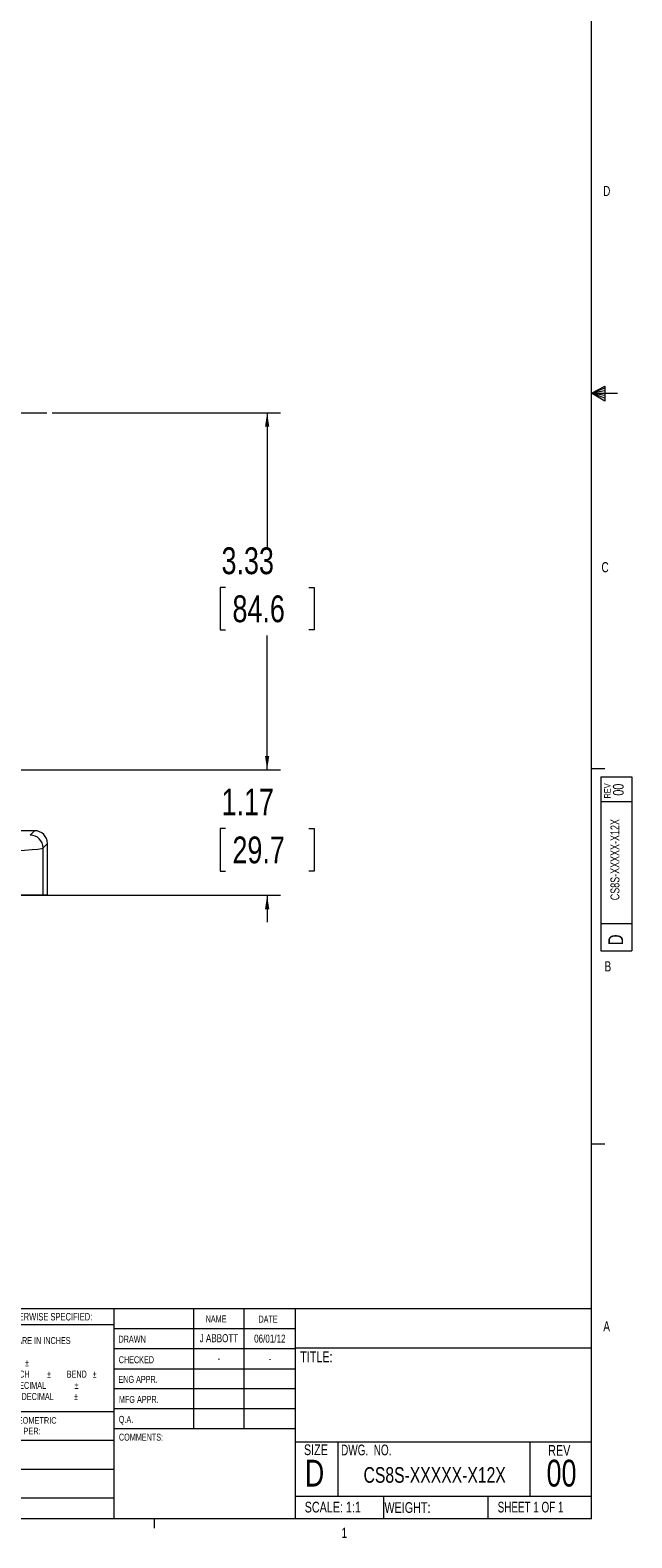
# Model space of a CAD drawing. Header units: inches. Extents: x 0.3 to 33.9, y 0.2 to 21.6.
# Tile 12 of 17: x 28.3 to 33.9, y 0.2 to 14.3. Entities that reach past the tile are written whole.
import ezdxf

# ---------------------------------------------------------------- set-up
doc = ezdxf.new("R2010")
doc.units = ezdxf.units.IN
doc.header["$MEASUREMENT"] = 0
doc.layers.add('SLD-0', color=7, linetype='Continuous', lineweight=15)
doc.styles.add('SLDTEXTSTYLE0', font='TXT', dxfattribs={"width": 0.75})
doc.styles.add('SLDTEXTSTYLE1', font='TXT', dxfattribs={"width": 0.6875})
doc.styles.add('SLDTEXTSTYLE2', font='TXT', dxfattribs={"width": 0.694444})
doc.dimstyles.new('SLDDIMSTYLE0', dxfattribs={"dimtxt": 0.25, "dimasz": 0.13, "dimexe": 0, "dimexo": 0.0625, "dimgap": 0.0625, "dimtad": 0, "dimtih": 1, "dimtoh": 1, "dimrnd": 1e-09, "dimzin": 12, "dimdsep": 46, "dimtxsty": 'SLDTEXTSTYLE0', "dimsah": 1, "dimcen": 0.09, "dimadec": 0, "dimazin": 3, "dimtfac": 1, "dimtmove": 0, "dimatfit": 0, "dimfxl": 1, "dimfrac": 2, "dimtolj": 1, "dimtzin": 12, "dimarcsym": 0})
doc.dimstyles.new('SLDDIMSTYLE1', dxfattribs={"dimtxt": 0.25, "dimasz": 0.13, "dimexe": 0, "dimexo": 0.0625, "dimgap": 0.0625, "dimtad": 0, "dimtih": 1, "dimtoh": 1, "dimrnd": 1e-09, "dimzin": 12, "dimdsep": 46, "dimtxsty": 'SLDTEXTSTYLE0', "dimsah": 1, "dimcen": 0.09, "dimadec": 0, "dimazin": 3, "dimtfac": 1, "dimtofl": 0, "dimtmove": 0, "dimatfit": 3, "dimfxl": 1, "dimfrac": 2, "dimtolj": 1, "dimtzin": 12, "dimarcsym": 0})

# ---------------------------------------------------------------- blocks, each defined once
blk = doc.blocks.new('SW_NOTE_0')
at = {"color": 0, "linetype": 'Continuous', "lineweight": 0, "char_height": 0.06, "attachment_point": 1, "style": 'SLDTEXTSTYLE0'}
for s, insert in [('INTERPRET GEOMETRIC', (0, 0.077)), ('TOLERANCING PER:', (0, -0.022))]:
    blk.add_mtext(s, dxfattribs=dict(at, insert=insert))
blk = doc.blocks.new('SW_NOTE_1')
at = {"color": 0, "linetype": 'Continuous', "lineweight": 0, "char_height": 0.065, "attachment_point": 1, "style": 'SLDTEXTSTYLE0'}
for s, insert in [('DIMENSIONS ARE IN INCHES', (0, 0.084)), ('TOLERANCES:', (0, -0.021)), ('FRACTIONAL', (0, -0.125)), ('%%p', (0.518, -0.125)), ('ANGULAR: MACH', (0, -0.229)), ('%%p', (0.723, -0.229)), ('BEND', (0.907, -0.229)), ('%%p', (1.148, -0.229)), ('TWO PLACE DECIMAL', (0, -0.334)), ('%%p', (0.979, -0.334)), ('THREE PLACE DECIMAL', (0, -0.438)), ('%%p', (0.974, -0.438))]:
    blk.add_mtext(s, dxfattribs=dict(at, insert=insert))
blk = doc.blocks.new('_D')
at = {"layer": 'SLD-0'}
for p, q in [((30.502, 7.398), (30.502, 7.648)), ((26.428, 7.398), (30.627, 7.398)), ((30.115, 6.85), (30.065, 6.85)), ((30.065, 6.85), (30.065, 6.453)), ((30.889, 6.85), (30.94, 6.85)), ((30.94, 6.85), (30.94, 6.453)), ((30.065, 6.453), (30.115, 6.453)), ((30.94, 6.453), (30.889, 6.453)), ((26.465, 6.228), (30.627, 6.228)), ((30.502, 6.228), (30.502, 5.978))]:
    blk.add_line(p, q, dxfattribs=at)
for points in [[(30.502, 7.398), (30.522, 7.528), (30.482, 7.528)], [(30.502, 6.228), (30.482, 6.098), (30.522, 6.098)]]:
    blk.add_solid(points, dxfattribs=at)
at = {"layer": 'SLD-0', "char_height": 0.25, "attachment_point": 1, "style": 'SLDTEXTSTYLE0'}
for s, insert in [('1.17', (30.077, 7.223, -1.433)), ('29.7', (30.179, 6.776, -1.433))]:
    blk.add_mtext(s, dxfattribs=dict(at, insert=insert))
blk = doc.blocks.new('_D_1')
at = {"layer": 'SLD-0'}
for p, q in [((28.499, 10.728), (30.627, 10.728)), ((30.502, 10.728), (30.502, 9.474)), ((30.115, 9.1), (30.065, 9.1)), ((30.065, 9.1), (30.065, 8.703)), ((30.889, 9.1), (30.94, 9.1)), ((30.94, 9.1), (30.94, 8.703)), ((30.065, 8.703), (30.115, 8.703)), ((30.502, 7.398), (30.502, 8.652)), ((30.94, 8.703), (30.889, 8.703)), ((26.428, 7.398), (30.627, 7.398))]:
    blk.add_line(p, q, dxfattribs=at)
for points in [[(30.502, 10.728), (30.482, 10.598), (30.522, 10.598)], [(30.502, 7.398), (30.522, 7.528), (30.482, 7.528)]]:
    blk.add_solid(points, dxfattribs=at)
at = {"layer": 'SLD-0', "char_height": 0.25, "attachment_point": 1, "style": 'SLDTEXTSTYLE0'}
for s, insert in [('3.33', (30.077, 9.473, -1.433)), ('84.6', (30.179, 9.025, -1.433))]:
    blk.add_mtext(s, dxfattribs=dict(at, insert=insert))
blk = doc.blocks.new('SW_CENTERMARKSYMBOL_0')
at = {"layer": 'SLD-0', "color": 0}
for p, q in [((0, 1), (0, 3.456)), ((0, 0), (0, 0.5)), ((-1, 0), (-3.456, 0)), ((0, 0), (-0.5, 0)), ((0, 0), (0, -0.5)), ((0, 0), (0.5, 0)), ((1, 0), (3.456, 0)), ((0, -1), (0, -3.456))]:
    blk.add_line(p, q, dxfattribs=at)

msp = doc.modelspace()

# ---------------------------------------------------------------- linework, layer by layer
at = {"color": 7, "linetype": 'Continuous', "lineweight": 0}
for p, q in [((33.523, 0.411), (33.523, 21.411)), ((33.523, 10.911), (33.647, 10.976)), ((33.647, 10.976), (33.647, 10.837)), ((33.647, 10.958), (33.523, 10.911)), ((33.647, 10.934), (33.523, 10.911)), ((33.647, 10.891), (33.523, 10.911)), ((33.647, 10.865), (33.523, 10.911)), ((33.647, 10.837), (33.523, 10.911)), ((33.523, 10.911), (33.766, 10.911)), ((33.523, 7.411), (33.648, 7.411)), ((33.61, 7.332), (33.9, 7.332)), ((33.61, 7.332), (33.61, 5.709)), ((33.9, 7.332), (33.9, 5.709)), ((33.9, 7.099), (33.61, 7.099)), ((33.61, 5.965), (33.9, 5.965)), ((33.61, 5.709), (33.9, 5.709)), ((33.523, 3.911), (33.648, 3.911)), ((25.714, 2.375), (33.523, 2.375)), ((29.073, 2.375), (29.073, 0.411)), ((29.817, 2.375), (29.817, 1.25)), ((30.285, 2.375), (30.285, 1.25)), ((30.764, 2.375), (30.764, 0.411)), ((29.073, 2.221), (27.691, 2.221)), ((29.073, 2.187), (30.764, 2.187)), ((29.073, 2), (30.764, 2)), ((30.764, 2.008), (33.523, 2.008)), ((29.073, 1.812), (30.764, 1.812)), ((30.764, 1.625), (29.073, 1.625)), ((27.691, 1.414), (29.073, 1.414)), ((30.764, 1.437), (29.073, 1.437)), ((27.691, 1.144), (29.073, 1.144)), ((30.764, 1.25), (29.073, 1.25)), ((30.764, 1.13), (33.523, 1.13)), ((31.16, 1.13), (31.16, 0.623)), ((32.951, 1.13), (32.951, 0.623)), ((27.691, 0.874), (29.073, 0.874)), ((25.714, 0.607), (29.073, 0.607)), ((30.764, 0.623), (33.523, 0.623)), ((31.587, 0.623), (31.587, 0.411)), ((32.559, 0.623), (32.559, 0.411)), ((33.523, 0.411), (0.523, 0.411)), ((29.448, 0.411), (29.448, 0.326))]:
    msp.add_line(p, q, dxfattribs=at)
at = {"color": 7, "linetype": 'Continuous', "lineweight": 15}
for p, q in [((28.335, 6.83), (26.678, 6.83)), ((28.335, 6.83), (28.294, 6.789)), ((28.414, 6.669), (28.455, 6.71)), ((28.414, 6.228), (28.414, 6.669)), ((28.455, 6.228), (28.455, 6.71)), ((28.414, 6.228), (28.189, 6.228)), ((28.455, 6.228), (28.414, 6.228))]:
    msp.add_line(p, q, dxfattribs=at)
msp.add_arc((28.294, 6.669), 0.12, 0.0459, 89.9541, dxfattribs=at)
for centre, major_axis, ratio, start_param, end_param in [((28.335, 6.71), (0.0849, 0.0849), 0.999315, 5.49813, 7.068241), ((26.415, 6.67), (2, 0), 0.024615, 4.712389, 6.257005)]:
    msp.add_ellipse(centre, major_axis=major_axis, ratio=ratio, start_param=start_param, end_param=end_param, dxfattribs=at)

# ---------------------------------------------------------------- block references
at = {"color": 7, "linetype": 'Continuous', "lineweight": 0}
for name, p in [('SW_NOTE_1', (27.728, 2.023)), ('SW_NOTE_0', (27.716, 1.283))]:
    msp.add_blockref(name, p, dxfattribs=at)
at = {"layer": 'SLD-0'}
msp.add_blockref('SW_CENTERMARKSYMBOL_0', (24.993, 10.728), dxfattribs=at)

# ---------------------------------------------------------------- texts
at = {"color": 7, "linetype": 'Continuous', "lineweight": 0}
for s, insert, char_height, attachment_point, style in [('D', (33.632, 12.844), 0.0938, 1, 'SLDTEXTSTYLE0'), ('C', (33.617, 9.335), 0.0938, 1, 'SLDTEXTSTYLE0'), ('B', (33.645, 5.612), 0.0938, 1, 'SLDTEXTSTYLE0'), ('UNLESS OTHERWISE SPECIFIED:', (27.738, 2.332), 0.07, 1, 'SLDTEXTSTYLE0'), ('NAME', (29.929, 2.309), 0.065, 1, 'SLDTEXTSTYLE0'), ('DATE', (30.421, 2.307), 0.065, 1, 'SLDTEXTSTYLE0'), ('A', (33.634, 2.253), 0.0938, 1, 'SLDTEXTSTYLE0'), ('DRAWN', (29.117, 2.12), 0.065, 1, 'SLDTEXTSTYLE0'), ('J ABBOTT', (30.053, 2.134), 0.075, 2, 'SLDTEXTSTYLE0'), ('06/01/12', (30.527, 2.13), 0.075, 2, 'SLDTEXTSTYLE0'), ('TITLE:', (30.81, 1.973), 0.1, 1, 'SLDTEXTSTYLE0'), ('CHECKED', (29.119, 1.928), 0.065, 1, 'SLDTEXTSTYLE0'), ('-', (30.052, 1.946), 0.075, 2, 'SLDTEXTSTYLE0'), ('-', (30.528, 1.942), 0.075, 2, 'SLDTEXTSTYLE0'), ('ENG APPR.', (29.116, 1.745), 0.065, 1, 'SLDTEXTSTYLE0'), ('MFG APPR.', (29.121, 1.558), 0.065, 1, 'SLDTEXTSTYLE0'), ('Q.A.', (29.12, 1.372), 0.065, 1, 'SLDTEXTSTYLE0'), ('COMMENTS:', (29.121, 1.206), 0.065, 1, 'SLDTEXTSTYLE0'), ('SIZE', (30.845, 1.106), 0.1, 1, 'SLDTEXTSTYLE0'), ('DWG.  NO.', (31.191, 1.104), 0.1, 1, 'SLDTEXTSTYLE2'), ('REV', (33.121, 1.1), 0.1, 1, 'SLDTEXTSTYLE0'), ('D', (30.853, 0.963), 0.25, 1, 'SLDTEXTSTYLE0'), ('CS8S-XXXXX-X12X', (32.063, 0.894), 0.14583, 2, 'SLDTEXTSTYLE0'), ('00', (33.245, 0.963), 0.25, 2, 'SLDTEXTSTYLE0'), ('SCALE: 1:1', (30.852, 0.571), 0.1, 1, 'SLDTEXTSTYLE0'), ('WEIGHT:', (31.595, 0.567), 0.1, 1, 'SLDTEXTSTYLE0'), ('SHEET 1 OF 1', (32.65, 0.571), 0.1, 1, 'SLDTEXTSTYLE1'), ('1', (31.195, 0.328), 0.0938, 1, 'SLDTEXTSTYLE0')]:
    msp.add_mtext(s, dxfattribs=dict(at, insert=insert, char_height=char_height, attachment_point=attachment_point, style=style))
at = {"color": 7, "linetype": 'Continuous', "lineweight": 0, "rotation": 90, "style": 'SLDTEXTSTYLE0'}
for s, insert, char_height, attachment_point in [('REV', (33.642, 7.131), 0.06, 1), ('00', (33.724, 7.213), 0.1, 2), ('CS8S-XXXXX-X12X', (33.701, 6.56), 0.08333, 2), ('D', (33.681, 5.763), 0.138, 1)]:
    msp.add_mtext(s, dxfattribs=dict(at, insert=insert, char_height=char_height, attachment_point=attachment_point))

# ---------------------------------------------------------------- dimensions: what is measured, and where the dimension line sits
at = {"layer": 'SLD-0'}
for base, p1, p2, dimstyle, picture, middle in [((30.502, 10.728), (26.378, 7.398), (28.449, 10.728), 'SLDDIMSTYLE1', '_D_1', (30.502, 9.063)), ((30.502, 7.398), (26.415, 6.228), (26.378, 7.398), 'SLDDIMSTYLE0', '_D', (30.502, 6.813))]:
    dim = msp.add_linear_dim(base=base, p1=p1, p2=p2, angle=90, dimstyle=dimstyle, dxfattribs=at)
    dim.commit()
    dim.dimension.update_dxf_attribs({"geometry": picture, "text_midpoint": middle, "dimtype": 160})

doc.saveas('drawing.dxf')
